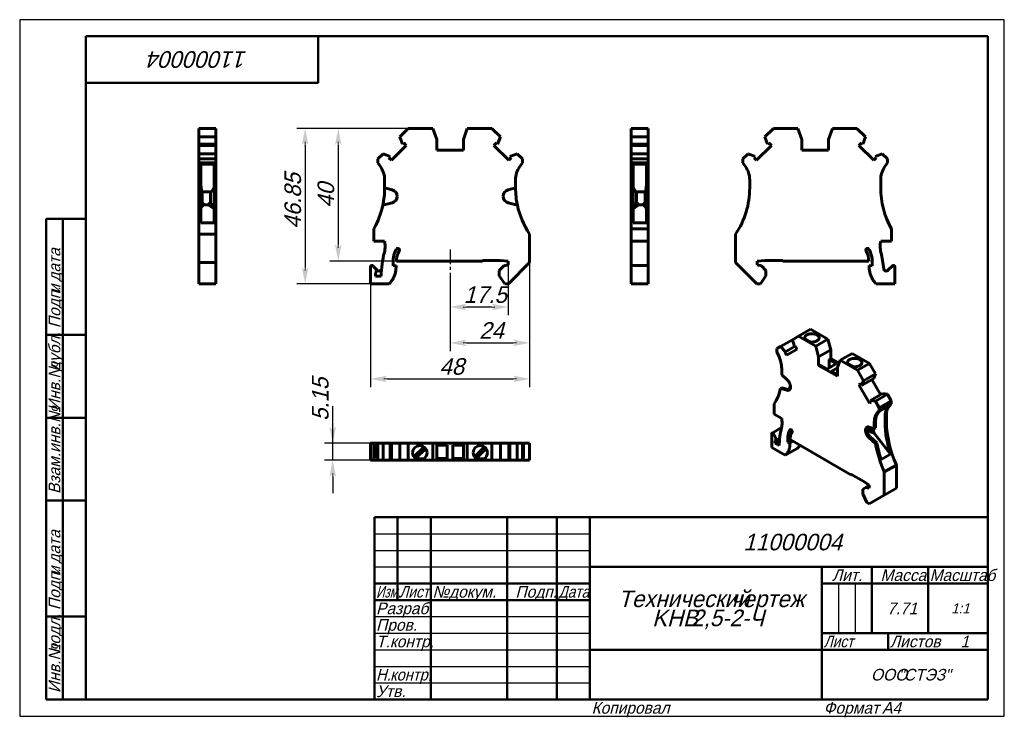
# Model space of a CAD drawing. Header units: millimetres. Extents: x 0 to 297, y 0 to 210.
import ezdxf

# ---------------------------------------------------------------- set-up
doc = ezdxf.new("R2010")
doc.units = ezdxf.units.MM
doc.linetypes.add('CENTER_per1_scale0.137402', pattern=[6.98, 4.3625, -0.8725, 0.8725, -0.8725])
doc.styles.add('TextStyle_1', font='T-FLEX Type A.TTF', dxfattribs={"oblique": 15, "height": 5})
doc.styles.add('TextStyle_2', font='T-FLEX Type A.TTF', dxfattribs={"oblique": 15, "height": 3.5})
doc.styles.add('TextStyle_3', font='T-FLEX Type A.TTF', dxfattribs={"width": 0.744064, "oblique": 15, "height": 3.5})
doc.styles.add('TextStyle_4', font='T-FLEX Type A.TTF', dxfattribs={"width": 0.883061, "oblique": 15, "height": 3.5})
doc.styles.add('TextStyle_5', font='T-FLEX Type A.TTF', dxfattribs={"width": 0.94413, "oblique": 15, "height": 3.5})
doc.styles.add('TextStyle_6', font='T-FLEX Type A.TTF', dxfattribs={"width": 0.98844, "oblique": 15, "height": 3.5})
doc.styles.add('TextStyle_7', font='T-FLEX Type A.TTF', dxfattribs={"oblique": 15, "height": 5})
doc.styles.add('TextStyle_8', font='T-FLEX Type A.TTF', dxfattribs={"oblique": 15, "height": 3})
doc.styles.add('TextStyle_9', font='T-FLEX Type A.TTF', dxfattribs={"oblique": 15, "height": 3.5})
doc.dimstyles.new('DIM_ST_1', dxfattribs={"dimtxt": 5, "dimasz": 5, "dimexe": 2.5, "dimexo": 0, "dimtad": 1, "dimrnd": 0.01, "dimdsep": 46, "dimtxsty": 'TextStyle_1', "dimblk": 'Arrow_3_C7_Status', "dimcen": 0.09, "dimclrd": 7, "dimclre": 7, "dimclrt": 7, "dimazin": 0, "dimtfac": 1, "dimtdec": 0, "dimtmove": 0, "dimatfit": 0, "dimldrblk": 'NONE', "dimfxl": 1, "dimtvp": 1, "dimtolj": 1, "dimarcsym": 0})
doc.dimstyles.new('DIM_ST_2', dxfattribs={"dimtxt": 5, "dimasz": 5, "dimexe": 2.5, "dimexo": 0, "dimtad": 1, "dimrnd": 0.01, "dimdsep": 46, "dimtxsty": 'TextStyle_1', "dimblk": 'Arrow_3_C7_Status', "dimcen": 0.09, "dimclrd": 7, "dimclre": 7, "dimclrt": 7, "dimazin": 0, "dimtfac": 1, "dimtdec": 0, "dimtmove": 0, "dimatfit": 0, "dimldrblk": 'NONE', "dimfxl": 1, "dimtvp": 1, "dimtolj": 1, "dimarcsym": 0})
doc.dimstyles.new('DIM_ST_3', dxfattribs={"dimtxt": 5, "dimasz": 5, "dimexe": 2.5, "dimexo": 0, "dimtad": 1, "dimrnd": 0.01, "dimdsep": 46, "dimtxsty": 'TextStyle_1', "dimblk": 'Arrow_3_C7_Status', "dimcen": 0.09, "dimclrd": 7, "dimclre": 7, "dimclrt": 7, "dimazin": 0, "dimtfac": 1, "dimtdec": 0, "dimtmove": 0, "dimatfit": 0, "dimldrblk": 'NONE', "dimfxl": 1, "dimtvp": 1, "dimtolj": 1, "dimarcsym": 0})

# ---------------------------------------------------------------- blocks, each defined once
blk = doc.blocks.new('Arrow_3_C7_Status')
at = {"color": 7, "linetype": 'Continuous', "lineweight": 0}
blk.add_line((-1, 0), (-0.8, 0), dxfattribs=at)
at = {"color": 7}
blk.add_solid([(-1, -0.2), (0, 0), (-0.8, 0), (-1, 0.2)], dxfattribs=at)
blk = doc.blocks.new('*D5')
at = {"color": 7, "lineweight": -2}
for p, q in [((153.82, 136.76), (153.82, 110.05)), ((129.82, 133.71), (129.82, 110.05)), ((134.82, 112.55), (148.82, 112.55))]:
    blk.add_line(p, q, dxfattribs=at)
at = {"layer": 'Defpoints', "color": 0}
for p in [(153.82, 136.76), (129.82, 133.71), (153.82, 112.55)]:
    blk.add_point(p, dxfattribs=at)
at = {"color": 7, "lineweight": -2, "xscale": 5, "yscale": 5, "zscale": 5, "rotation": 180}
blk.add_blockref('Arrow_3_C7_Status', (129.82, 112.55), dxfattribs=at)
at = {"color": 7, "lineweight": -2, "xscale": 5, "yscale": 5, "zscale": 5}
blk.add_blockref('Arrow_3_C7_Status', (153.82, 112.55), dxfattribs=at)
blk = doc.blocks.new('_None')
blk = doc.blocks.new('*D6')
at = {"color": 7, "lineweight": -2}
for p, q in [((117.22, 177.21), (83.6, 177.21)), ((86.1, 172.21), (86.1, 135.36)), ((105.82, 130.36), (83.6, 130.36))]:
    blk.add_line(p, q, dxfattribs=at)
at = {"layer": 'Defpoints', "color": 0}
for p in [(117.22, 177.21), (86.1, 130.36), (105.82, 130.36)]:
    blk.add_point(p, dxfattribs=at)
at = {"color": 7, "lineweight": -2, "xscale": 5, "yscale": 5, "zscale": 5}
for p, rotation in [((86.1, 177.21), 90.0000000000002), ((86.1, 130.36), 270.0000000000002)]:
    blk.add_blockref('Arrow_3_C7_Status', p, dxfattribs=dict(at, rotation=rotation))
blk = doc.blocks.new('*D7')
at = {"color": 7, "lineweight": -2}
for p, q in [((147.32, 137.21), (147.32, 120.86)), ((129.82, 133.71), (129.82, 120.86)), ((142.32, 123.36), (134.82, 123.36))]:
    blk.add_line(p, q, dxfattribs=at)
at = {"layer": 'Defpoints', "color": 0}
for p in [(147.32, 137.21), (129.82, 133.71), (129.82, 123.36)]:
    blk.add_point(p, dxfattribs=at)
at = {"color": 7, "lineweight": -2, "xscale": 5, "yscale": 5, "zscale": 5, "rotation": 180}
blk.add_blockref('Arrow_3_C7_Status', (129.82, 123.36), dxfattribs=at)
at = {"color": 7, "lineweight": -2, "xscale": 5, "yscale": 5, "zscale": 5}
blk.add_blockref('Arrow_3_C7_Status', (147.32, 123.36), dxfattribs=at)
blk = doc.blocks.new('*D8')
at = {"color": 7, "lineweight": -2}
for p, q in [((153.82, 136.76), (153.82, 99.19)), ((105.82, 130.36), (105.82, 99.19)), ((110.82, 101.69), (148.82, 101.69))]:
    blk.add_line(p, q, dxfattribs=at)
at = {"layer": 'Defpoints', "color": 0}
for p in [(153.82, 136.76), (105.82, 130.36), (153.82, 101.69)]:
    blk.add_point(p, dxfattribs=at)
at = {"color": 7, "lineweight": -2, "xscale": 5, "yscale": 5, "zscale": 5}
for p, rotation in [((105.82, 101.69), 180), ((153.82, 101.69), 360)]:
    blk.add_blockref('Arrow_3_C7_Status', p, dxfattribs=dict(at, rotation=rotation))
blk = doc.blocks.new('*D9')
at = {"color": 7, "lineweight": -2}
for p, q in [((117.22, 177.21), (93.6, 177.21)), ((96.1, 172.21), (96.1, 142.21)), ((113.63, 137.21), (93.6, 137.21))]:
    blk.add_line(p, q, dxfattribs=at)
at = {"layer": 'Defpoints', "color": 0}
for p in [(117.22, 177.21), (96.1, 137.21), (113.63, 137.21)]:
    blk.add_point(p, dxfattribs=at)
at = {"color": 7, "lineweight": -2, "xscale": 5, "yscale": 5, "zscale": 5}
for p, rotation in [((96.1, 177.21), 90.0000000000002), ((96.1, 137.21), 270.0000000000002)]:
    blk.add_blockref('Arrow_3_C7_Status', p, dxfattribs=dict(at, rotation=rotation))
blk = doc.blocks.new('*D10')
at = {"color": 7, "lineweight": -2}
for p, q in [((94.42, 82.35), (94.42, 93.49)), ((94.42, 87.35), (94.42, 92.35)), ((105.82, 82.35), (91.92, 82.35)), ((94.42, 77.2), (94.42, 82.35)), ((105.82, 77.2), (91.92, 77.2)), ((94.42, 72.2), (94.42, 67.2))]:
    blk.add_line(p, q, dxfattribs=at)
at = {"layer": 'Defpoints', "color": 0}
for p in [(94.42, 82.35), (105.82, 82.35), (105.82, 77.2)]:
    blk.add_point(p, dxfattribs=at)
at = {"color": 7, "lineweight": -2, "xscale": 5, "yscale": 5, "zscale": 5}
for p, rotation in [((94.42, 82.35), 270), ((94.42, 77.2), 90)]:
    blk.add_blockref('Arrow_3_C7_Status', p, dxfattribs=dict(at, rotation=rotation))
blk = doc.blocks.new('_FR1Страница_1')
at = {"color": 7, "linetype": 'Continuous', "lineweight": 25}
for p, q in [((0, 210), (0, 0)), ((297, 210), (0, 210)), ((297, 0), (297, 210)), ((107, 55), (172, 55)), ((107, 50), (172, 50)), ((107, 45), (172, 45)), ((247, 40), (247, 25)), ((252, 40), (252, 25)), ((107, 30), (172, 30)), ((107, 25), (172, 25)), ((107, 20), (172, 20)), ((242, 20), (292, 20)), ((262, 20), (262, 20)), ((107, 15), (172, 15)), ((107, 10), (172, 10)), ((0, 0), (297, 0))]:
    blk.add_line(p, q, dxfattribs=at)
at = {"color": 7, "linetype": 'Continuous', "lineweight": 50}
for p, q in [((20, 5), (20, 205)), ((20, 205), (292, 205)), ((90, 191), (90, 205)), ((292, 205), (292, 5)), ((20, 191), (90, 191)), ((8, 5), (8, 150)), ((8, 150), (20, 150)), ((13, 150), (13, 5)), ((8, 115), (20, 115)), ((8, 90), (20, 90)), ((20, 65), (8, 65)), ((107, 5), (107, 60)), ((107, 60), (292, 60)), ((114, 60), (114, 35)), ((124, 60), (124, 5)), ((147, 60), (147, 5)), ((162, 60), (162, 5)), ((172, 60), (172, 5)), ((172, 45), (292, 45)), ((242, 45), (242, 5)), ((257, 45), (257, 25)), ((274, 45), (274, 25)), ((107, 40), (172, 40)), ((242, 40), (292, 40)), ((107, 35), (172, 35)), ((8, 30), (20, 30)), ((242, 25), (292, 25)), ((262, 25), (262, 20)), ((172, 20), (292, 20)), ((20, 5), (8, 5)), ((292, 5), (20, 5))]:
    blk.add_line(p, q, dxfattribs=at)
at = {"color": 7, "oblique": 15}
for s, height, rotation, style, p in [('11000004', 5, 180, 'TextStyle_7', (68.7, 200.5)), ('дата', 3.5, 90, 'TextStyle_2', (12.25, 131.01)), ('Подп.', 3.5, 90, 'TextStyle_2', (12.25, 117)), ('и', 3.5, 90, 'TextStyle_2', (12.25, 127.51)), ('дубл.', 3.5, 90, 'TextStyle_2', (12.25, 104.01)), ('Инв.№', 3.5, 90, 'TextStyle_2', (12.25, 92)), ('Взам.инв.№', 3.5, 90, 'TextStyle_2', (12.25, 67)), ('дата', 3.5, 90, 'TextStyle_2', (12.25, 46.01)), ('Подп.', 3.5, 90, 'TextStyle_2', (12.25, 32)), ('и', 3.5, 90, 'TextStyle_2', (12.25, 42.51)), ('подл.', 3.5, 90, 'TextStyle_2', (12.25, 19.01)), ('Инв.№', 3.5, 90, 'TextStyle_2', (12.25, 7))]:
    blk.add_text(s, height=height, rotation=rotation, dxfattribs=dict(at, style=style)).set_placement(p)
for s, height, style, p in [('11000004', 5, 'TextStyle_7', (218.3, 50)), ('Лит.', 3.5, 'TextStyle_2', (245.03, 40.76)), ('Масса', 3.5, 'TextStyle_2', (259.65, 40.76)), ('№', 3.5, 'TextStyle_2', (124.5, 35.75)), ('Подп.', 3.5, 'TextStyle_2', (149.53, 35.75)), ('докум.', 3.5, 'TextStyle_2', (129.5, 35.75)), ('Технический', 5, 'TextStyle_7', (180.55, 32.88)), ('чертеж', 5, 'TextStyle_7', (214.51, 32.88)), ('Разраб.', 3.5, 'TextStyle_2', (107.5, 30.75)), ('7.71', 3.5, 'TextStyle_2', (261.66, 30.75)), ('1:1', 3, 'TextStyle_8', (280.99, 31)), ('KHB', 5, 'TextStyle_7', (190.79, 27.12)), ('2,5-2-Ч', 5, 'TextStyle_7', (202.58, 27.12)), ('Пров.', 3.5, 'TextStyle_2', (107.5, 25.75)), ('Т.контр.', 3.5, 'TextStyle_2', (107.5, 20.75)), ('Листов', 3.5, 'TextStyle_2', (262.5, 20.75)), ('1', 3.5, 'TextStyle_9', (283.78, 20.75)), ('ООО', 3.5, 'TextStyle_2', (256.78, 10.75)), ('"СТЭЗ"', 3.5, 'TextStyle_2', (265.03, 10.75)), ('Утв.', 3.5, 'TextStyle_2', (107.5, 5.75)), ('Копировал', 3.5, 'TextStyle_2', (172.5, 0.75)), ('Формат', 3.5, 'TextStyle_2', (242.5, 0.75)), ('A4', 3.5, 'TextStyle_2', (260.12, 0.75))]:
    blk.add_text(s, height=height, dxfattribs=dict(at, style=style)).set_placement(p)
for s, style, width, p in [('Масштаб', 'TextStyle_6', 0.98844, (274.5, 40.76)), ('Изм.', 'TextStyle_3', 0.744064, (107.5, 35.75)), ('Лист', 'TextStyle_4', 0.883061, (114.5, 35.75)), ('Дата', 'TextStyle_4', 0.883061, (162.5, 35.75)), ('Лист', 'TextStyle_4', 0.883061, (242.5, 20.75)), ('Н.', 'TextStyle_5', 0.94413, (107.5, 10.75)), ('контр.', 'TextStyle_5', 0.94413, (111.75, 10.75))]:
    blk.add_text(s, height=3.5, dxfattribs=dict(at, style=style, width=width)).set_placement(p)
blk = doc.blocks.new('Страница_1')
at = {"color": 7, "linetype": 'Continuous', "lineweight": 60}
for p, q in [((54.042, 177.208), (59.192, 177.208)), ((54.042, 174.634), (54.042, 177.208)), ((59.192, 174.634), (59.192, 177.208)), ((117.224, 177.208), (114.65, 174.634)), ((124.624, 177.208), (117.224, 177.208)), ((125.824, 173.911), (124.624, 177.208)), ((135.024, 177.208), (133.824, 173.911)), ((142.424, 177.208), (135.024, 177.208)), ((144.999, 174.634), (142.424, 177.208)), ((189.623, 177.208), (184.473, 177.208)), ((184.473, 177.208), (184.473, 174.634)), ((189.623, 177.208), (189.623, 174.634)), ((224.782, 174.634), (227.356, 177.208)), ((227.356, 177.208), (234.756, 177.208)), ((234.756, 177.208), (235.956, 173.911)), ((243.956, 173.911), (245.156, 177.208)), ((245.156, 177.208), (252.556, 177.208)), ((252.556, 177.208), (255.13, 174.634)), ((54.042, 172.491), (54.042, 174.634)), ((54.042, 174.634), (59.192, 174.634)), ((54.042, 172.491), (59.192, 172.491)), ((54.042, 172.489), (54.042, 172.108)), ((59.192, 172.491), (59.192, 174.634)), ((59.192, 172.108), (59.192, 172.489)), ((114.65, 174.634), (115.485, 172.491)), ((115.858, 172.864), (115.485, 172.491)), ((116.615, 172.108), (115.858, 172.864)), ((125.824, 170.708), (125.824, 173.911)), ((133.824, 173.911), (133.824, 170.708)), ((143.791, 172.864), (143.034, 172.108)), ((144.164, 172.491), (143.791, 172.864)), ((144.164, 172.491), (144.999, 174.634)), ((184.473, 174.634), (184.473, 172.491)), ((189.623, 174.634), (184.473, 174.634)), ((189.623, 172.491), (184.473, 172.491)), ((184.473, 172.489), (184.473, 172.108)), ((189.623, 174.634), (189.623, 172.491)), ((189.623, 172.108), (189.623, 172.489)), ((225.616, 172.491), (224.782, 174.634)), ((225.989, 172.864), (225.616, 172.491)), ((226.746, 172.108), (225.989, 172.864)), ((235.956, 173.911), (235.956, 170.708)), ((243.956, 170.708), (243.956, 173.911)), ((253.922, 172.864), (253.166, 172.108)), ((254.296, 172.491), (253.922, 172.864)), ((255.13, 174.634), (254.296, 172.491)), ((54.042, 172.108), (59.192, 172.108)), ((54.042, 172.108), (54.042, 169.602)), ((54.042, 169.6), (59.192, 169.6)), ((54.042, 168.008), (54.042, 169.6)), ((59.192, 169.602), (59.192, 172.108)), ((59.192, 168.008), (59.192, 169.6)), ((109.616, 169.6), (108.024, 168.008)), ((111.759, 168.765), (109.616, 169.6)), ((112.142, 167.635), (116.615, 172.108)), ((133.824, 170.708), (125.824, 170.708)), ((143.034, 172.108), (147.507, 167.635)), ((150.033, 169.6), (147.89, 168.765)), ((151.624, 168.008), (150.033, 169.6)), ((184.473, 172.108), (184.473, 169.602)), ((189.623, 172.108), (184.473, 172.108)), ((189.623, 169.6), (184.473, 169.6)), ((184.473, 169.6), (184.473, 168.008)), ((189.623, 169.602), (189.623, 172.108)), ((189.623, 169.6), (189.623, 168.008)), ((218.156, 168.008), (219.748, 169.6)), ((219.748, 169.6), (221.89, 168.765)), ((222.274, 167.635), (226.746, 172.108)), ((235.956, 170.708), (243.956, 170.708)), ((253.166, 172.108), (257.638, 167.635)), ((258.021, 168.765), (260.164, 169.6)), ((260.164, 169.6), (261.756, 168.008)), ((54.042, 166.808), (54.042, 168.008)), ((54.042, 168.008), (59.192, 168.008)), ((54.042, 165.688), (54.042, 166.808)), ((54.042, 166.808), (59.192, 166.808)), ((54.592, 166.424), (58.642, 166.424)), ((54.592, 165.688), (54.592, 166.424)), ((58.642, 165.688), (58.642, 166.424)), ((59.192, 166.808), (59.192, 168.008)), ((59.192, 165.688), (59.192, 166.808)), ((108.024, 168.008), (108.024, 166.808)), ((108.024, 166.808), (108.808, 165.688)), ((111.759, 168.765), (111.385, 168.392)), ((111.385, 168.392), (112.142, 167.635)), ((147.507, 167.635), (148.263, 168.392)), ((148.263, 168.392), (147.89, 168.765)), ((150.84, 165.688), (151.624, 166.808)), ((151.624, 166.808), (151.624, 168.008)), ((184.473, 168.008), (184.473, 166.808)), ((189.623, 168.008), (184.473, 168.008)), ((189.623, 166.808), (184.473, 166.808)), ((184.473, 166.808), (184.473, 165.688)), ((189.073, 166.424), (185.023, 166.424)), ((185.023, 165.688), (185.023, 166.424)), ((189.073, 165.688), (189.073, 166.424)), ((189.623, 168.008), (189.623, 166.808)), ((189.623, 166.808), (189.623, 165.688)), ((218.156, 166.808), (218.156, 168.008)), ((218.94, 165.688), (218.156, 166.808)), ((221.89, 168.765), (221.517, 168.392)), ((221.517, 168.392), (222.274, 167.635)), ((257.638, 167.635), (258.395, 168.392)), ((258.395, 168.392), (258.021, 168.765)), ((261.756, 166.808), (260.972, 165.688)), ((261.756, 168.008), (261.756, 166.808)), ((54.042, 161.673), (54.042, 165.688)), ((54.592, 161.673), (54.592, 165.688)), ((58.642, 161.673), (58.642, 165.688)), ((59.192, 161.673), (59.192, 165.688)), ((184.473, 161.673), (184.473, 165.688)), ((185.023, 161.673), (185.023, 165.688)), ((189.073, 161.673), (189.073, 165.688)), ((189.623, 161.673), (189.623, 165.688)), ((54.042, 159.313), (54.042, 161.673)), ((54.592, 159.313), (54.592, 161.673)), ((58.642, 159.308), (58.642, 161.673)), ((59.192, 159.308), (59.192, 161.673)), ((110.074, 161.673), (110.074, 159.313)), ((149.574, 159.313), (149.574, 161.673)), ((184.473, 161.673), (184.473, 159.308)), ((185.023, 159.308), (185.023, 161.673)), ((189.073, 159.313), (189.073, 161.673)), ((189.623, 161.673), (189.623, 159.313)), ((220.206, 159.308), (220.206, 161.673)), ((259.706, 161.673), (259.706, 159.308)), ((54.042, 158.705), (54.042, 159.313)), ((54.592, 159.313), (54.042, 159.313)), ((54.042, 158.705), (54.042, 156.773)), ((54.792, 158.609), (54.592, 160.269)), ((54.592, 159.313), (54.592, 158.705)), ((54.592, 158.705), (54.592, 156.773)), ((54.977, 158.108), (54.792, 158.609)), ((54.792, 153.849), (54.792, 158.609)), ((57.859, 158.108), (54.977, 158.108)), ((54.992, 158.108), (54.992, 154.395)), ((57.592, 158.108), (57.592, 154.908)), ((58.642, 159.495), (57.859, 158.108)), ((58.642, 159.308), (58.642, 148.708)), ((59.192, 159.308), (59.192, 145.364)), ((110.074, 159.313), (112.342, 158.705)), ((110.074, 159.308), (110.074, 159.311)), ((147.307, 158.705), (149.574, 159.313)), ((149.574, 159.308), (149.574, 159.311)), ((184.473, 159.308), (184.473, 146.982)), ((185.023, 159.495), (185.806, 158.108)), ((185.023, 159.308), (185.023, 148.708)), ((188.687, 158.108), (185.806, 158.108)), ((186.073, 158.108), (186.073, 154.908)), ((188.673, 158.108), (188.673, 154.395)), ((188.687, 158.108), (188.873, 158.609)), ((188.873, 158.609), (189.073, 160.269)), ((188.873, 153.849), (188.873, 158.609)), ((189.073, 159.313), (189.623, 159.313)), ((189.073, 159.313), (189.073, 158.705)), ((189.073, 158.705), (189.073, 156.773)), ((189.623, 159.313), (189.623, 158.705)), ((189.623, 158.705), (189.623, 156.773)), ((54.042, 156.742), (54.042, 156.773)), ((54.042, 156.742), (54.042, 154.811)), ((54.042, 154.053), (54.042, 154.811)), ((54.592, 156.742), (54.592, 156.773)), ((54.592, 156.742), (54.592, 154.811)), ((54.592, 154.811), (54.592, 154.053)), ((54.992, 154.908), (55.692, 154.208)), ((57.592, 154.908), (56.892, 154.208)), ((57.592, 154.908), (58.642, 153.418)), ((112.342, 154.811), (109.516, 154.053)), ((113.824, 156.773), (113.824, 156.742)), ((145.824, 156.742), (145.824, 156.773)), ((150.133, 154.053), (147.307, 154.811)), ((186.073, 154.908), (185.023, 153.418)), ((186.073, 154.908), (186.773, 154.208)), ((188.673, 154.908), (187.973, 154.208)), ((189.073, 156.742), (189.073, 156.773)), ((189.073, 156.742), (189.073, 154.811)), ((189.073, 154.811), (189.073, 154.053)), ((189.623, 156.773), (189.623, 156.742)), ((189.623, 156.742), (189.623, 154.811)), ((189.623, 154.811), (189.623, 154.053)), ((54.042, 154.053), (54.042, 145.364)), ((54.592, 154.053), (54.042, 154.053)), ((54.592, 154.053), (54.592, 148.708)), ((54.76, 153.515), (54.592, 152.693)), ((54.76, 153.515), (55.692, 154.208)), ((54.76, 153.515), (54.792, 153.849)), ((54.792, 153.849), (54.992, 154.395)), ((56.892, 154.208), (55.692, 154.208)), ((56.892, 154.208), (58.642, 152.924)), ((186.773, 154.208), (185.023, 152.924)), ((186.773, 154.208), (187.973, 154.208)), ((188.905, 153.515), (187.973, 154.208)), ((188.873, 153.849), (188.673, 154.395)), ((188.905, 153.515), (188.873, 153.849)), ((188.905, 153.515), (189.073, 152.693)), ((189.073, 154.053), (189.073, 148.708)), ((189.623, 154.053), (189.073, 154.053)), ((189.623, 154.053), (189.623, 146.982)), ((58.642, 148.708), (54.592, 148.708)), ((189.073, 148.708), (185.023, 148.708)), ((106.824, 146.982), (106.824, 143.208)), ((184.473, 146.982), (184.473, 143.208)), ((189.623, 146.982), (184.473, 146.982)), ((189.623, 146.982), (189.623, 143.208)), ((262.956, 146.982), (262.956, 143.208)), ((54.042, 136.758), (54.042, 145.364)), ((54.042, 145.364), (59.192, 145.364)), ((59.192, 136.758), (59.192, 145.364)), ((106.824, 143.208), (110.068, 143.208)), ((153.824, 136.758), (153.824, 145.364)), ((184.473, 141.683), (184.473, 143.208)), ((189.623, 143.208), (184.473, 143.208)), ((189.623, 141.683), (189.623, 143.208)), ((215.956, 136.758), (215.956, 145.364)), ((262.956, 143.208), (259.713, 143.208)), ((184.473, 139.85), (184.473, 141.683)), ((184.473, 139.85), (184.473, 135.917)), ((189.623, 139.85), (189.623, 141.683)), ((189.623, 139.85), (189.623, 135.917)), ((54.042, 136.758), (59.192, 136.758)), ((54.042, 130.358), (54.042, 136.758)), ((59.192, 130.358), (59.192, 136.758)), ((112.624, 135.829), (112.624, 136.908)), ((113.631, 137.208), (139.624, 137.208)), ((139.624, 137.208), (139.624, 137.408)), ((139.624, 137.408), (145.038, 137.408)), ((145.038, 137.408), (147.324, 137.208)), ((147.324, 137.208), (147.324, 136.108)), ((147.424, 130.358), (153.824, 136.758)), ((222.356, 130.358), (215.956, 136.758)), ((224.742, 137.408), (222.456, 137.208)), ((222.456, 137.208), (222.456, 136.108)), ((230.156, 137.408), (224.742, 137.408)), ((230.156, 137.208), (230.156, 137.408)), ((256.15, 137.208), (230.156, 137.208)), ((257.156, 135.829), (257.156, 136.908)), ((105.824, 135.515), (105.824, 130.358)), ((107.361, 134.944), (106.507, 135.798)), ((107.877, 134.428), (107.361, 134.944)), ((109.152, 134.867), (109.154, 134.891)), ((113.524, 135.908), (112.624, 135.829)), ((113.524, 135.351), (113.524, 135.908)), ((146.027, 135.76), (144.674, 134.408)), ((144.674, 134.408), (144.674, 132.758)), ((147.324, 136.108), (146.027, 135.76)), ((184.473, 135.915), (184.473, 135.515)), ((189.623, 135.915), (184.473, 135.915)), ((184.473, 135.515), (184.473, 130.358)), ((189.623, 135.915), (189.623, 135.515)), ((189.623, 135.515), (189.623, 130.358)), ((222.456, 136.108), (223.754, 135.76)), ((223.754, 135.76), (225.106, 134.408)), ((225.106, 134.408), (225.106, 132.758)), ((256.256, 135.351), (256.256, 135.908)), ((256.256, 135.908), (257.156, 135.829)), ((260.629, 134.867), (260.626, 134.891)), ((261.903, 134.428), (263.273, 135.798)), ((263.956, 135.515), (263.956, 130.358)), ((107.324, 132.708), (107.324, 133.637)), ((109.032, 132.708), (107.324, 132.708)), ((144.674, 132.758), (146.355, 130.358)), ((225.106, 132.758), (223.425, 130.358)), ((54.042, 130.358), (59.192, 130.358)), ((105.824, 130.358), (111.49, 130.358)), ((146.355, 130.358), (147.424, 130.358)), ((189.623, 130.358), (184.473, 130.358)), ((223.425, 130.358), (222.356, 130.358)), ((263.956, 130.358), (258.29, 130.358)), ((234.913, 114.565), (238.555, 116.668)), ((243.787, 113.647), (238.555, 116.668)), ((229.533, 111.459), (233.091, 113.513)), ((234.913, 114.565), (233.093, 113.514)), ((233.093, 113.514), (233.683, 111.424)), ((240.146, 111.544), (234.913, 114.565)), ((236.869, 113.722), (238.366, 112.857)), ((240.146, 111.544), (243.787, 113.647)), ((244.636, 110.465), (243.787, 113.647)), ((229.533, 111.459), (228.408, 110.809)), ((228.408, 110.809), (228.408, 109.829)), ((231.048, 109.903), (229.533, 111.459)), ((231.048, 109.903), (230.784, 109.751)), ((231.048, 109.903), (233.681, 111.423)), ((231.319, 108.824), (234.482, 110.65)), ((233.947, 111.577), (233.683, 111.424)), ((234.482, 110.65), (233.947, 111.577)), ((240.994, 108.362), (240.146, 111.544)), ((240.994, 108.362), (244.636, 110.465)), ((244.636, 107.849), (244.636, 110.465)), ((228.408, 109.829), (228.962, 108.595)), ((230.784, 109.751), (231.319, 108.824)), ((240.994, 105.747), (240.994, 108.362)), ((244.176, 107.584), (244.636, 107.849)), ((244.176, 107.584), (246.403, 106.298)), ((244.176, 105.012), (244.176, 107.584)), ((247.152, 106.397), (244.636, 107.849)), ((247.5, 107.298), (246.651, 105.096)), ((247.5, 107.298), (251.141, 109.401)), ((252.732, 104.277), (247.5, 107.298)), ((256.374, 106.38), (251.141, 109.401)), ((229.857, 104.8), (229.857, 102.873)), ((240.994, 105.747), (241.33, 105.941)), ((246.651, 102.481), (240.994, 105.747)), ((243.557, 104.655), (241.33, 105.941)), ((246.403, 106.298), (243.557, 104.655)), ((244.759, 103.961), (246.651, 105.053)), ((246.651, 102.869), (244.759, 103.961)), ((246.651, 105.096), (246.651, 102.481)), ((249.774, 106.271), (251.271, 105.407)), ((252.732, 104.277), (256.374, 106.38)), ((254.552, 101.125), (252.732, 104.277)), ((258.194, 103.227), (256.374, 106.38)), ((229.857, 102.873), (231.461, 101.451)), ((253.962, 99.716), (257.604, 101.818)), ((253.962, 99.716), (254.552, 101.125)), ((254.552, 101.125), (258.194, 103.227)), ((259.704, 96.946), (257.069, 101.509)), ((257.604, 101.818), (258.194, 103.227)), ((229.462, 98.807), (229.851, 99.031)), ((231.461, 98.271), (229.462, 98.807)), ((231.85, 98.496), (229.851, 99.031)), ((232.509, 99.268), (232.509, 99.243)), ((253.698, 100.173), (253.163, 99.864)), ((253.163, 99.864), (256.326, 94.387)), ((253.962, 99.716), (253.698, 100.173)), ((256.597, 95.153), (260.239, 97.255)), ((258.112, 94.959), (256.597, 95.153)), ((256.861, 94.695), (256.597, 95.153)), ((258.112, 94.959), (261.754, 97.062)), ((259.237, 93.01), (262.879, 95.112)), ((261.754, 97.062), (260.239, 97.255)), ((262.879, 95.112), (261.754, 97.062)), ((262.879, 94.132), (262.879, 95.112)), ((227.559, 94.131), (227.559, 91.05)), ((256.326, 94.387), (256.861, 94.695)), ((259.237, 93.01), (258.112, 94.959)), ((259.237, 92.03), (262.879, 94.132)), ((259.237, 92.03), (259.237, 93.01)), ((259.301, 91.905), (261.797, 93.414)), ((259.436, 92.051), (262.3, 93.704)), ((261.936, 93.314), (262.3, 93.704)), ((262.325, 93.538), (262.879, 94.132)), ((227.559, 91.05), (229.852, 89.726)), ((258.683, 91.436), (259.237, 92.03)), ((259.072, 91.66), (259.436, 92.051)), ((261.041, 88.621), (261.041, 90.552)), ((261.43, 88.845), (261.43, 90.777)), ((229.803, 87.016), (226.935, 85.36)), ((255.136, 86.179), (255.136, 86.204)), ((255.525, 86.404), (255.525, 86.429)), ((255.53, 86.28), (257.764, 85.301)), ((255.747, 87.178), (257.501, 85.856)), ((256.184, 87.177), (257.788, 86.747)), ((257.501, 85.856), (257.501, 86.824)), ((257.788, 86.747), (257.788, 88.674)), ((258.177, 86.971), (257.788, 86.747)), ((258.177, 86.971), (258.177, 88.899)), ((226.852, 85.177), (226.852, 80.966)), ((227.938, 84.084), (227.335, 85.129)), ((227.938, 83.045), (229.252, 83.803)), ((231.66, 82.657), (231.66, 83.538)), ((231.66, 82.657), (232.635, 83.22)), ((232.372, 83.372), (250.752, 72.761)), ((258.183, 82.225), (256.184, 83.997)), ((256.573, 84.221), (258.572, 82.449)), ((257.501, 85.856), (257.764, 85.301)), ((257.764, 85.301), (262.708, 79.003)), ((105.824, 77.203), (105.824, 82.353)), ((106.507, 82.353), (105.824, 82.353)), ((106.822, 82.353), (106.507, 82.353)), ((108.022, 82.353), (106.824, 82.353)), ((106.824, 77.203), (106.824, 82.353)), ((107.716, 77.753), (107.716, 81.803)), ((108.024, 81.803), (107.716, 81.803)), ((109.616, 82.353), (108.024, 82.353)), ((108.024, 77.203), (108.024, 82.353)), ((111.759, 82.353), (109.616, 82.353)), ((109.616, 77.203), (109.616, 82.353)), ((111.759, 77.203), (111.759, 82.353)), ((112.142, 82.353), (111.761, 82.353)), ((114.648, 82.353), (112.142, 82.353)), ((112.142, 77.203), (112.142, 82.353)), ((117.224, 82.353), (114.65, 82.353)), ((114.65, 77.203), (114.65, 82.353)), ((124.624, 82.353), (117.224, 82.353)), ((117.224, 77.203), (117.224, 82.353)), ((121.97, 81.218), (118.934, 78.182)), ((119.429, 77.687), (122.465, 80.723)), ((125.824, 82.353), (124.624, 82.353)), ((124.624, 77.203), (124.624, 82.353)), ((125.824, 77.203), (125.824, 82.353)), ((133.824, 82.353), (125.824, 82.353)), ((125.824, 81.703), (128.974, 81.703)), ((128.974, 81.703), (128.974, 77.678)), ((130.674, 77.678), (130.674, 81.703)), ((130.674, 81.703), (133.824, 81.703)), ((135.024, 82.353), (133.824, 82.353)), ((133.824, 77.203), (133.824, 82.353)), ((135.024, 77.203), (135.024, 82.353)), ((142.424, 82.353), (135.024, 82.353)), ((140.22, 81.218), (137.184, 78.182)), ((137.679, 77.687), (140.715, 80.723)), ((144.999, 82.353), (142.424, 82.353)), ((142.424, 77.203), (142.424, 82.353)), ((144.999, 77.203), (144.999, 82.353)), ((147.507, 82.353), (145.001, 82.353)), ((147.507, 77.203), (147.507, 82.353)), ((147.888, 82.353), (147.507, 82.353)), ((147.89, 77.203), (147.89, 82.353)), ((150.033, 82.353), (147.89, 82.353)), ((150.033, 77.203), (150.033, 82.353)), ((151.624, 82.353), (150.033, 82.353)), ((151.624, 77.203), (151.624, 82.353)), ((151.624, 81.803), (151.933, 81.803)), ((151.626, 82.353), (153.824, 82.353)), ((151.933, 81.803), (151.933, 77.753)), ((153.824, 77.203), (153.824, 82.353)), ((226.852, 80.966), (230.858, 78.653)), ((227.913, 82.273), (227.913, 83.031)), ((227.913, 82.273), (229.184, 83.006)), ((229.12, 81.576), (227.913, 82.273)), ((230.858, 78.653), (234.5, 80.756)), ((232.297, 82.354), (231.66, 82.657)), ((232.297, 82.354), (233.216, 82.885)), ((232.297, 81.9), (232.297, 82.354)), ((258.572, 82.449), (258.183, 82.225)), ((108.024, 77.753), (107.716, 77.753)), ((119.641, 77.553), (121.758, 77.553)), ((128.974, 77.678), (125.824, 77.678)), ((133.824, 77.678), (130.674, 77.678)), ((137.891, 77.553), (140.008, 77.553)), ((151.624, 77.753), (151.933, 77.753)), ((262.708, 79.003), (259.844, 77.35)), ((106.507, 77.203), (105.824, 77.203)), ((106.822, 77.203), (106.507, 77.203)), ((108.022, 77.203), (106.824, 77.203)), ((109.616, 77.203), (108.024, 77.203)), ((111.759, 77.203), (109.616, 77.203)), ((111.761, 77.203), (112.142, 77.203)), ((112.142, 77.203), (114.648, 77.203)), ((117.224, 77.203), (114.65, 77.203)), ((124.624, 77.203), (117.224, 77.203)), ((125.824, 77.203), (124.624, 77.203)), ((133.824, 77.203), (125.824, 77.203)), ((135.024, 77.203), (133.824, 77.203)), ((142.424, 77.203), (135.024, 77.203)), ((144.999, 77.203), (142.424, 77.203)), ((145.001, 77.203), (147.507, 77.203)), ((147.507, 77.203), (147.888, 77.203)), ((150.033, 77.203), (147.89, 77.203)), ((151.624, 77.203), (150.033, 77.203)), ((151.626, 77.203), (153.824, 77.203)), ((260.793, 73.623), (264.435, 75.725)), ((264.435, 68.698), (264.435, 75.725)), ((250.752, 72.924), (254.58, 70.714)), ((250.752, 72.761), (250.752, 72.924)), ((250.752, 72.761), (250.894, 72.842)), ((260.793, 66.596), (260.793, 73.623)), ((255.279, 68.965), (254.323, 68.413)), ((254.323, 68.413), (254.323, 67.065)), ((254.58, 70.714), (256.197, 69.617)), ((255.279, 68.965), (256.197, 69.495)), ((256.197, 68.719), (255.279, 68.965)), ((256.197, 69.617), (256.197, 68.719)), ((260.793, 66.596), (264.435, 68.698)), ((254.323, 67.065), (255.511, 64.42)), ((256.268, 63.983), (260.793, 66.596)), ((255.511, 64.42), (256.268, 63.983))]:
    blk.add_line(p, q, dxfattribs=at)
at = {"color": 7, "linetype": 'CENTER_per1_scale0.137402', "lineweight": 25}
blk.add_line((129.824, 140.693), (129.824, 133.713), dxfattribs=at)
blk.add_line((129.824, 140.693), (129.824, 133.713), dxfattribs=at)
at = {"color": 7, "lineweight": 60, "flags": 128}
for points in [[(236.869, 113.722), (236.841, 113.786), (236.818, 113.852), (236.801, 113.918), (236.791, 113.984), (236.786, 114.051), (236.788, 114.117), (236.796, 114.184), (236.81, 114.25), (236.83, 114.316), (236.856, 114.381), (236.888, 114.445), (236.926, 114.508), (236.97, 114.57), (237.019, 114.63), (237.073, 114.689), (237.133, 114.746), (237.199, 114.801), (237.269, 114.854), (237.344, 114.905), (237.423, 114.953)], [(237.423, 114.953), (237.512, 115.001), (237.605, 115.047), (237.703, 115.089), (237.804, 115.128), (237.909, 115.164), (238.017, 115.196), (238.129, 115.225), (238.243, 115.25), (238.359, 115.272), (238.477, 115.289), (238.597, 115.303), (238.718, 115.313), (238.839, 115.319), (238.961, 115.321), (239.083, 115.319), (239.205, 115.313), (239.326, 115.303), (239.445, 115.289), (239.563, 115.272), (239.68, 115.25), (239.794, 115.225), (239.905, 115.196), (240.013, 115.164), (240.118, 115.128), (240.22, 115.089), (240.317, 115.047), (240.411, 115.001), (240.499, 114.953), (240.583, 114.902), (240.662, 114.848), (240.735, 114.792), (240.803, 114.733), (240.865, 114.672), (240.921, 114.61), (240.971, 114.546), (241.014, 114.48), (241.051, 114.413), (241.082, 114.344), (241.105, 114.275), (241.123, 114.206), (241.133, 114.135), (241.136, 114.065), (241.133, 113.995), (241.123, 113.924), (241.105, 113.855), (241.082, 113.786), (241.051, 113.717), (241.014, 113.65), (240.971, 113.584), (240.921, 113.52), (240.865, 113.458), (240.803, 113.397), (240.735, 113.338), (240.662, 113.282), (240.583, 113.228), (240.499, 113.177)], [(240.499, 113.177), (240.415, 113.131), (240.327, 113.088), (240.236, 113.047), (240.14, 113.01), (240.041, 112.975), (239.94, 112.944), (239.835, 112.915), (239.728, 112.89), (239.619, 112.868), (239.508, 112.85), (239.396, 112.835), (239.282, 112.823), (239.167, 112.815), (239.052, 112.81), (238.936, 112.809), (238.821, 112.812), (238.706, 112.818), (238.591, 112.828), (238.478, 112.841), (238.366, 112.857)], [(249.774, 106.271), (249.745, 106.336), (249.723, 106.401), (249.706, 106.467), (249.695, 106.533), (249.691, 106.6), (249.693, 106.667), (249.701, 106.733), (249.715, 106.8), (249.735, 106.865), (249.761, 106.93), (249.793, 106.994), (249.831, 107.057), (249.874, 107.119), (249.923, 107.179), (249.978, 107.238), (250.038, 107.295), (250.103, 107.35), (250.174, 107.403), (250.248, 107.454), (250.328, 107.502)], [(250.328, 107.502), (250.417, 107.551), (250.51, 107.596), (250.607, 107.639), (250.709, 107.678), (250.814, 107.714), (250.922, 107.746), (251.034, 107.775), (251.148, 107.8), (251.264, 107.821), (251.382, 107.839), (251.502, 107.852), (251.622, 107.862), (251.744, 107.868), (251.866, 107.87), (251.988, 107.868), (252.109, 107.862), (252.23, 107.852), (252.35, 107.839), (252.468, 107.821), (252.584, 107.8), (252.698, 107.775), (252.81, 107.746), (252.918, 107.714), (253.023, 107.678), (253.125, 107.639), (253.222, 107.596), (253.315, 107.551), (253.404, 107.502), (253.488, 107.451), (253.566, 107.397), (253.64, 107.341), (253.708, 107.283), (253.77, 107.222), (253.826, 107.159), (253.875, 107.095), (253.919, 107.029), (253.956, 106.962), (253.986, 106.894), (254.01, 106.825), (254.027, 106.755), (254.037, 106.685), (254.041, 106.615), (254.037, 106.544), (254.027, 106.474), (254.01, 106.404), (253.986, 106.335), (253.956, 106.267), (253.919, 106.2), (253.875, 106.134), (253.826, 106.07), (253.77, 106.007), (253.708, 105.946), (253.64, 105.888), (253.566, 105.832), (253.488, 105.778), (253.404, 105.727)], [(253.404, 105.727), (253.32, 105.681), (253.232, 105.637), (253.14, 105.597), (253.045, 105.559), (252.946, 105.525), (252.844, 105.493), (252.74, 105.465), (252.633, 105.439), (252.524, 105.418), (252.413, 105.399), (252.3, 105.384), (252.186, 105.372), (252.072, 105.364), (251.956, 105.36), (251.841, 105.359), (251.726, 105.361), (251.61, 105.367), (251.496, 105.377), (251.383, 105.39), (251.271, 105.407)], [(231.461, 101.451), (231.535, 101.383), (231.607, 101.311), (231.678, 101.235), (231.748, 101.156), (231.815, 101.074), (231.88, 100.989), (231.943, 100.901), (232.004, 100.811), (232.061, 100.719), (232.116, 100.624), (232.168, 100.528), (232.217, 100.431), (232.262, 100.333), (232.304, 100.234), (232.342, 100.135), (232.376, 100.035), (232.407, 99.936), (232.434, 99.837), (232.457, 99.738), (232.475, 99.641), (232.49, 99.545), (232.5, 99.451), (232.507, 99.359), (232.509, 99.268)], [(232.509, 99.243), (232.507, 99.155), (232.5, 99.07), (232.49, 98.988), (232.475, 98.909), (232.457, 98.834), (232.434, 98.762), (232.407, 98.694), (232.376, 98.63), (232.342, 98.57), (232.304, 98.515), (232.262, 98.464), (232.217, 98.418), (232.168, 98.377), (232.116, 98.341), (232.061, 98.31), (232.004, 98.284), (231.943, 98.264), (231.88, 98.248), (231.815, 98.239), (231.748, 98.234), (231.678, 98.235), (231.607, 98.242), (231.535, 98.254), (231.461, 98.271)], [(232.269, 98.473), (232.204, 98.463), (232.137, 98.459), (232.067, 98.46), (231.996, 98.466), (231.923, 98.478), (231.85, 98.496)], [(232.469, 99.672), (232.462, 99.647), (232.377, 99.353), (232.286, 99.064), (232.19, 98.779), (232.089, 98.5), (232.074, 98.46)], [(261.041, 90.552), (261.043, 90.714), (261.049, 90.873), (261.059, 91.03), (261.073, 91.184), (261.091, 91.335), (261.113, 91.483), (261.144, 91.654), (261.18, 91.82), (261.222, 91.982), (261.27, 92.139), (261.314, 92.268), (261.362, 92.393), (261.414, 92.515), (261.47, 92.632), (261.529, 92.746), (261.592, 92.855), (261.671, 92.979), (261.754, 93.097), (261.843, 93.208), (261.936, 93.314)], [(261.43, 90.777), (261.432, 90.938), (261.438, 91.098), (261.448, 91.254), (261.462, 91.408), (261.48, 91.56), (261.502, 91.708), (261.533, 91.879), (261.569, 92.045), (261.611, 92.206), (261.659, 92.363), (261.703, 92.492), (261.751, 92.618), (261.803, 92.739), (261.859, 92.857), (261.918, 92.97), (261.981, 93.08), (262.06, 93.203), (262.143, 93.321), (262.232, 93.433), (262.325, 93.538)], [(257.788, 88.674), (257.79, 88.836), (257.796, 88.995), (257.806, 89.152), (257.82, 89.306), (257.838, 89.457), (257.86, 89.605), (257.891, 89.776), (257.928, 89.942), (257.97, 90.104), (258.017, 90.261), (258.061, 90.39), (258.109, 90.515), (258.161, 90.637), (258.217, 90.754), (258.276, 90.868), (258.339, 90.977), (258.418, 91.101), (258.502, 91.219), (258.59, 91.33), (258.683, 91.436)], [(258.177, 88.899), (258.179, 89.06), (258.185, 89.22), (258.195, 89.376), (258.209, 89.53), (258.227, 89.682), (258.249, 89.83), (258.28, 90.001), (258.317, 90.167), (258.359, 90.328), (258.406, 90.485), (258.45, 90.614), (258.498, 90.74), (258.55, 90.861), (258.606, 90.979), (258.665, 91.092), (258.728, 91.202), (258.807, 91.325), (258.89, 91.443), (258.979, 91.555), (259.072, 91.66)], [(232.343, 86.316), (232.27, 86.193), (232.201, 86.066), (232.135, 85.935), (232.074, 85.8), (232.017, 85.66), (231.965, 85.519), (231.917, 85.373), (231.873, 85.225), (231.833, 85.072), (231.797, 84.913), (231.765, 84.751), (231.737, 84.585), (231.713, 84.416), (231.694, 84.243), (231.679, 84.071), (231.669, 83.896), (231.662, 83.719), (231.66, 83.538)], [(233.009, 85.74), (233.006, 85.786), (233, 85.835), (232.989, 85.884), (232.975, 85.935), (232.956, 85.985), (232.934, 86.035), (232.908, 86.084), (232.879, 86.131), (232.847, 86.176), (232.813, 86.218), (232.778, 86.256), (232.74, 86.291), (232.702, 86.322), (232.663, 86.348), (232.624, 86.369), (232.585, 86.385), (232.547, 86.395), (232.511, 86.4), (232.476, 86.4), (232.443, 86.393), (232.413, 86.382), (232.386, 86.365), (232.363, 86.343), (232.343, 86.316)], [(256.184, 87.177), (256.111, 87.194), (256.038, 87.206), (255.967, 87.212), (255.897, 87.213), (255.83, 87.209), (255.765, 87.199), (255.702, 87.184), (255.641, 87.164), (255.584, 87.138), (255.529, 87.107), (255.477, 87.071), (255.429, 87.03), (255.383, 86.984), (255.341, 86.933), (255.303, 86.878), (255.269, 86.818), (255.238, 86.754), (255.211, 86.686), (255.189, 86.614), (255.17, 86.539), (255.155, 86.46), (255.145, 86.377), (255.138, 86.292), (255.136, 86.204)], [(255.136, 86.179), (255.138, 86.089), (255.145, 85.997), (255.155, 85.902), (255.17, 85.807), (255.189, 85.709), (255.211, 85.611), (255.238, 85.512), (255.269, 85.413), (255.303, 85.313), (255.341, 85.214), (255.383, 85.115), (255.429, 85.017), (255.477, 84.919), (255.529, 84.823), (255.584, 84.729), (255.641, 84.637), (255.702, 84.547), (255.765, 84.459), (255.83, 84.374), (255.897, 84.291), (255.967, 84.212), (256.038, 84.137), (256.111, 84.065), (256.184, 83.997)], [(255.765, 87.199), (255.73, 87.158), (255.692, 87.102), (255.658, 87.043), (255.627, 86.979), (255.6, 86.911), (255.577, 86.839), (255.559, 86.763), (255.544, 86.684), (255.534, 86.602), (255.527, 86.517), (255.525, 86.429)], [(255.525, 86.404), (255.527, 86.314), (255.534, 86.221), (255.544, 86.127), (255.559, 86.031), (255.577, 85.934), (255.6, 85.836), (255.627, 85.737), (255.658, 85.637), (255.692, 85.538), (255.73, 85.438), (255.772, 85.339), (255.817, 85.241), (255.866, 85.144), (255.918, 85.048), (255.973, 84.954), (256.03, 84.861), (256.091, 84.771), (256.154, 84.683), (256.219, 84.598), (256.286, 84.516), (256.356, 84.437), (256.427, 84.361), (256.499, 84.289), (256.573, 84.221)], [(227.335, 85.129), (227.314, 85.163), (227.292, 85.195), (227.268, 85.225), (227.243, 85.253), (227.217, 85.279), (227.19, 85.302), (227.163, 85.323), (227.135, 85.34), (227.107, 85.355), (227.08, 85.366), (227.053, 85.374), (227.027, 85.378), (227.002, 85.379), (226.978, 85.376), (226.955, 85.37), (226.935, 85.36), (226.916, 85.347), (226.9, 85.331), (226.885, 85.312), (226.874, 85.29), (226.864, 85.265), (226.857, 85.238), (226.853, 85.208), (226.852, 85.177)], [(227.913, 83.031), (227.945, 83.048), (227.975, 83.069), (228.002, 83.094), (228.027, 83.122), (228.05, 83.154), (228.069, 83.189), (228.086, 83.227), (228.1, 83.268), (228.111, 83.311), (228.119, 83.358), (228.123, 83.406), (228.125, 83.457)], [(228.125, 83.457), (228.123, 83.515), (228.117, 83.576), (228.107, 83.638), (228.094, 83.702), (228.076, 83.766), (228.055, 83.83), (228.031, 83.895), (228.003, 83.959), (227.972, 84.022), (227.938, 84.084)], [(232.967, 85.573), (232.893, 85.447), (232.823, 85.315), (232.758, 85.179), (232.698, 85.037), (232.642, 84.89), (232.592, 84.738), (232.546, 84.582), (232.506, 84.422), (232.471, 84.257), (232.441, 84.087), (232.416, 83.914), (232.396, 83.737), (232.381, 83.557), (232.372, 83.372)], [(232.967, 85.573), (232.985, 85.608), (232.998, 85.648), (233.006, 85.692), (233.009, 85.74)], [(231.505, 79.256), (231.589, 79.363), (231.669, 79.476), (231.744, 79.594), (231.815, 79.718), (231.881, 79.847), (231.941, 79.978), (231.997, 80.114), (232.048, 80.255), (232.095, 80.4), (232.137, 80.552), (232.175, 80.709), (232.207, 80.87), (232.235, 81.035), (232.257, 81.203), (232.275, 81.373), (232.287, 81.545), (232.294, 81.721), (232.297, 81.9)], [(235.146, 81.359), (235.23, 81.466), (235.31, 81.579), (235.356, 81.65)]]:
    blk.add_lwpolyline(points, dxfattribs=at)
at = {"color": 7, "linetype": 'Continuous', "lineweight": 60}
for centre, radius, start, end in [((103.074, 161.673), 7, 0, 35), ((156.574, 161.673), 7, 145, 180), ((213.206, 161.673), 7, 360, 35), ((266.706, 161.673), 7, 145, 180), ((85.074, 159.31), 25, 347.65393, 359.99405), ((111.824, 156.773), 2, 0, 75), ((147.824, 156.773), 2, 105, 180), ((174.574, 159.311), 25, 180.00622, 192.3337), ((195.206, 159.308), 25, 326.09874, 360), ((284.706, 159.308), 25, 180, 209.54136), ((111.824, 156.742), 2, 285, 0), ((147.824, 156.742), 2, 180, 255), ((85.074, 159.308), 25, 330.45864, 347.86725), ((174.574, 159.308), 25, 192.13275, 213.90126), ((102.724, 141.683), 7.5, 360, 11.73422), ((267.056, 141.683), 7.5, 168.26578, 180), ((141.124, 132.008), 32.1, 165.85889, 178.75046), ((102.724, 141.683), 7.5, 345.85889, 0), ((120.924, 136.908), 8.3, 152.09877, 180), ((114.031, 140.558), 0.5, 360, 152.09877), ((120.924, 136.908), 7.3, 152.09877, 177.64472), ((114.031, 140.558), 0.5, 332.09877, 0), ((255.749, 140.558), 0.5, 27.90123, 180), ((255.749, 140.558), 0.5, 180.00001, 207.90123), ((248.856, 136.908), 7.3, 2.35528, 27.90123), ((248.856, 136.908), 8.3, 0.00001, 27.90123), ((267.056, 141.683), 7.5, 180, 194.14111), ((228.656, 132.008), 32.1, 5.15339, 14.14111), ((106.224, 135.515), 0.4, 45, 180), ((106.724, 134.308), 0.9, 311.81031, 360), ((106.724, 134.308), 0.9, 0.00001, 45), ((108.407, 134.958), 0.75, 225, 353), ((106.524, 135.351), 7, 327.14012, 360), ((263.256, 135.351), 7, 180, 212.85988), ((261.373, 134.958), 0.75, 187, 315), ((263.556, 135.515), 0.4, 0.00002, 135), ((104.424, 136.708), 9.5, 318.05468, 327.14012), ((265.356, 136.708), 9.5, 212.85988, 221.94532), ((220.322, 104.554), 9.539, 1.47821, 25.06554), ((216.766, 101.25), 12.929, 326.59223, 349.10707), ((221.792, 88.384), 8.171, 0.22601, 9.45037), ((253.578, 81.268), 24.46, 166.41471, 179.27907), ((224.143, 88.372), 5.821, 346.49793, 0.43603), ((292.355, 89.097), 31.318, 180.87146, 198.80267), ((295.208, 89.678), 33.789, 181.41207, 204.38994), ((120.699, 79.453), 2.175, 0, 180), ((138.949, 79.453), 2.175, 0, 179.99999), ((232.562, 83.481), 3.344, 305.41509, 320.60197), ((294.851, 88.655), 37.228, 189.94602, 203.81506), ((293.048, 88.346), 34.976, 189.70544, 198.32344), ((120.699, 79.453), 2.175, 180, 240.87539), ((120.699, 79.453), 2.175, 299.12461, 360), ((138.949, 79.453), 2.175, 180, 240.87539), ((138.949, 79.453), 2.175, 299.12461, 0), ((228.92, 81.379), 3.344, 305.41509, 320.60197)]:
    blk.add_arc(centre, radius, start, end, dxfattribs=at)
blk.add_blockref('_FR1Страница_1', (0, 0))
at = {"color": 7, "style": 'TextStyle_1', "oblique": 15}
for s, p in [('46.85', (84.854, 146.995)), ('40', (94.854, 153.318)), ('5.15', (93.174, 89.023))]:
    blk.add_text(s, height=5, rotation=90, dxfattribs=at).set_placement(p)
for s, p in [('17.5', (133.929, 124.613)), ('24', (138.609, 113.803)), ('48', (126.609, 102.943))]:
    blk.add_text(s, height=5, dxfattribs=at).set_placement(p)
for base, p1, p2, angle, dimstyle, picture, middle, dimtype in [((86.104, 130.358), (117.224, 177.208), (105.824, 130.358), 270, 'DIM_ST_1', '*D6', (86.104, 153.783), 160), ((96.104, 137.208), (117.224, 177.208), (113.631, 137.208), 270, 'DIM_ST_1', '*D9', (96.104, 156.533), 160), ((129.824, 123.363), (147.324, 137.208), (129.824, 133.713), 180, 'DIM_ST_2', '*D7', (138.574, 123.363), 160), ((94.424, 82.353), (105.824, 77.203), (105.824, 82.353), 90, 'DIM_ST_3', '*D10', (94.424, 93.49), 161)]:
    dim = blk.add_linear_dim(base=base, p1=p1, p2=p2, angle=angle, text=' ', dimstyle=dimstyle)
    dim.commit()
    dim.dimension.update_dxf_attribs({"geometry": picture, "text_midpoint": middle, "dimtype": dimtype})
for base, p1, picture, middle in [((153.824, 101.693), (105.824, 130.358), '*D8', (129.824, 101.693)), ((153.824, 112.553), (129.824, 133.713), '*D5', (141.824, 112.553))]:
    dim = blk.add_linear_dim(base=base, p1=p1, p2=(153.824, 136.758), text=' ', dimstyle='DIM_ST_1')
    dim.commit()
    dim.dimension.update_dxf_attribs({"geometry": picture, "text_midpoint": middle, "dimtype": 160})

msp = doc.modelspace()

# ---------------------------------------------------------------- block references
msp.add_blockref('Страница_1', (0, 0))

doc.saveas('drawing.dxf')
